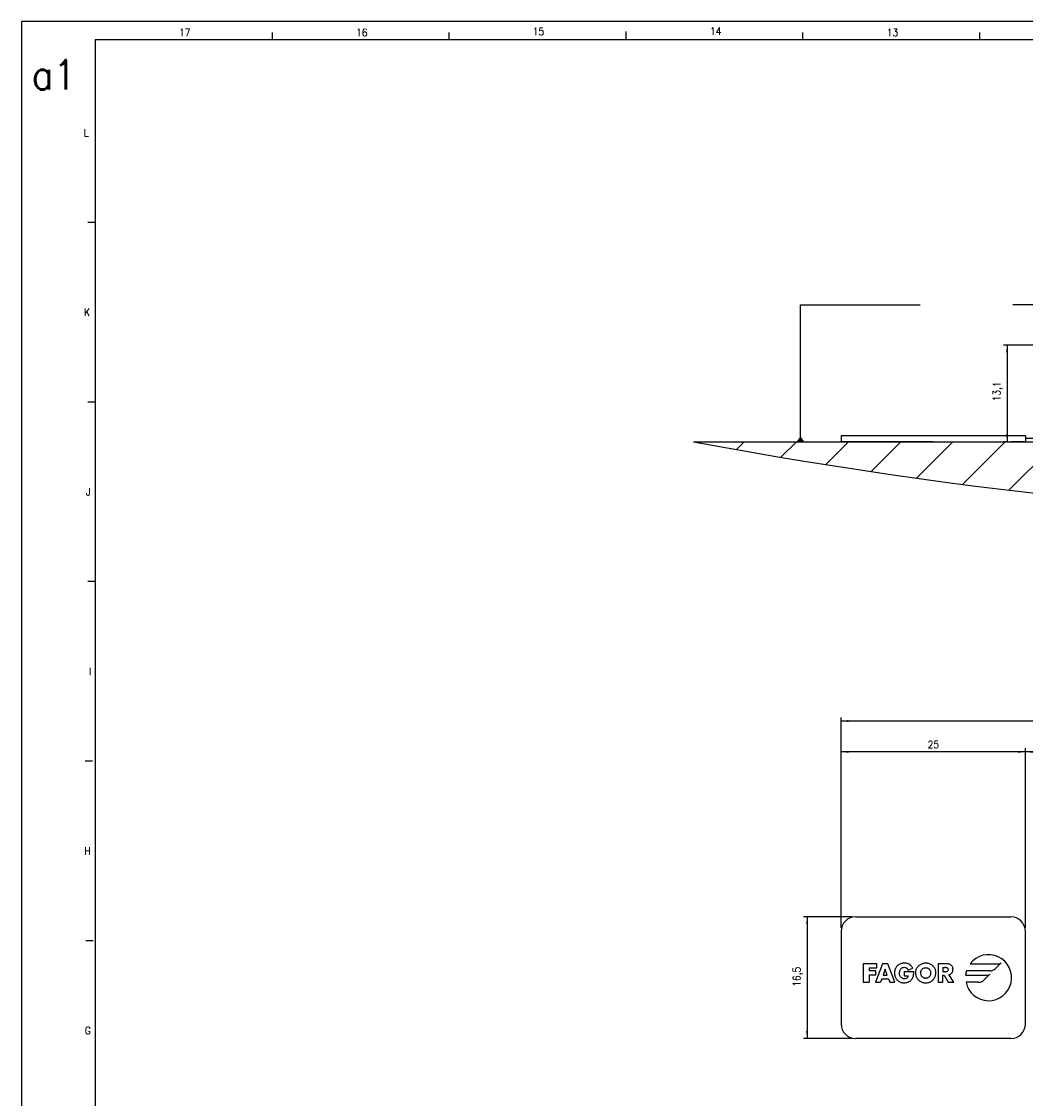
# Model space of a CAD drawing. Header units: millimetres. Extents: x -235 to 994, y -109 to 485.
# Tile 2 of 16: x -235 to 37, y 193 to 485. Entities that reach past the tile are written whole.
import ezdxf

# ---------------------------------------------------------------- set-up
doc = ezdxf.new("R2010")
doc.units = ezdxf.units.MM
doc.layers.add('1', color=7, linetype='Continuous')
doc.styles.add('CONVERTER_11', font='txt.shx', dxfattribs={"width": 0.9})
doc.dimstyles.new('ME10_DIM_13', dxfattribs={"dimtxt": 1, "dimasz": 1, "dimexe": 0.5, "dimexo": 0.5, "dimgap": 0.5, "dimtad": 1, "dimdsep": 46, "dimtxsty": 'CONVERTER_11', "dimsah": 1, "dimcen": 0.09, "dimclrd": 2, "dimclre": 2, "dimclrt": 2, "dimadec": 0, "dimazin": 0, "dimtfac": 1, "dimtdec": 4, "dimtix": 1, "dimtmove": 0, "dimatfit": 3, "dimfxl": 1, "dimtolj": 1, "dimtzin": 0, "dimarcsym": 0})
doc.dimstyles.new('ME10_DIM_21', dxfattribs={"dimtxt": 1, "dimasz": 1, "dimexe": 0.5, "dimexo": 0.5, "dimgap": 0.5, "dimtad": 1, "dimdsep": 46, "dimtxsty": 'CONVERTER_11', "dimsah": 1, "dimcen": 0.09, "dimclrd": 2, "dimclre": 2, "dimclrt": 2, "dimadec": 0, "dimazin": 0, "dimtfac": 1, "dimtdec": 4, "dimtix": 1, "dimtmove": 0, "dimatfit": 3, "dimfxl": 1, "dimtolj": 1, "dimtzin": 0, "dimarcsym": 0})
doc.dimstyles.new('ME10_DIM_23', dxfattribs={"dimtxt": 1, "dimasz": 1, "dimexe": 0.5, "dimexo": 0.5, "dimgap": 0.5, "dimtad": 1, "dimdsep": 46, "dimtxsty": 'CONVERTER_11', "dimsah": 1, "dimcen": 0.09, "dimclrd": 2, "dimclre": 2, "dimclrt": 2, "dimadec": 0, "dimazin": 0, "dimtfac": 1, "dimtdec": 4, "dimtix": 1, "dimtmove": 0, "dimatfit": 3, "dimfxl": 1, "dimtolj": 1, "dimtzin": 0, "dimarcsym": 0})
doc.dimstyles.new('ME10_DIM_24', dxfattribs={"dimtxt": 1, "dimasz": 1, "dimexe": 0.5, "dimexo": 0.5, "dimgap": 0.5, "dimtad": 1, "dimdsep": 46, "dimtxsty": 'CONVERTER_11', "dimsah": 1, "dimcen": 0.09, "dimclrd": 2, "dimclre": 2, "dimclrt": 2, "dimadec": 0, "dimazin": 0, "dimtfac": 1, "dimtdec": 4, "dimtix": 1, "dimtmove": 0, "dimatfit": 3, "dimfxl": 1, "dimtolj": 1, "dimtzin": 0, "dimarcsym": 0})
doc.dimstyles.new('ME10_DIM_27', dxfattribs={"dimtxt": 1, "dimasz": 1, "dimexe": 0.5, "dimexo": 0.5, "dimgap": 0.5, "dimtad": 1, "dimdsep": 46, "dimtxsty": 'CONVERTER_11', "dimsah": 1, "dimcen": 0.09, "dimclrd": 2, "dimclre": 2, "dimclrt": 2, "dimadec": 0, "dimazin": 0, "dimtfac": 1, "dimtdec": 4, "dimtix": 1, "dimtmove": 0, "dimatfit": 3, "dimfxl": 1, "dimtolj": 1, "dimtzin": 0, "dimarcsym": 0})
doc.dimstyles.get("Standard").update_dxf_attribs({"dimtxt": 0.18, "dimasz": 0.18, "dimexe": 0.18, "dimexo": 0.0625, "dimgap": 0.09, "dimtad": 0, "dimtih": 1, "dimtoh": 1, "dimdec": 4, "dimzin": 0, "dimdsep": 46, "dimtxsty": 'Standard', "dimcen": 0.09, "dimadec": 0, "dimazin": 0, "dimtfac": 1, "dimtdec": 4, "dimtofl": 0, "dimtmove": 0, "dimatfit": 3, "dimfxl": 1, "dimtolj": 1, "dimtzin": 0, "dimarcsym": 0})

# ---------------------------------------------------------------- blocks, each defined once
blk = doc.blocks.new('TOPE_FLEJE_PEGADO__24', base_point=(-6.5, 185.45))
at = {"color": 7, "linetype": 'Continuous'}
for p, q in [((-6.5, 186.25), (-6.5, 185.45)), ((18.5, 186.25), (-6.5, 186.25)), ((6, 185.45), (-6.5, 185.45)), ((6, 185.45), (16.5, 185.45)), ((18.5, 185.45), (16.5, 185.45)), ((18.5, 186.25), (18.5, 185.45))]:
    blk.add_line(p, q, dxfattribs=at)
blk = doc.blocks.new('FLEJE_REGLA_EXPOSED_170__25', base_point=(6, 185.45))
at = {"color": 7, "linetype": 'Continuous'}
for p, q in [((6, 185.45), (16.5, 185.45)), ((18.5, 185.45), (16.5, 185.45)), ((18.5, 185.95), (109.08, 185.95)), ((18.5, 185.45), (108.75, 185.45))]:
    blk.add_line(p, q, dxfattribs=at)
blk = doc.blocks.new('EXAA-170__29', base_point=(-6.5, 185.45))
for name, p in [('TOPE_FLEJE_PEGADO__24', (-6.5, 185.45)), ('FLEJE_REGLA_EXPOSED_170__25', (6, 185.45))]:
    blk.add_blockref(name, p)
blk = doc.blocks.new('*D57')
at = {"layer": '1', "color": 2, "linetype": 'Continuous'}
for p, q in [((23, 198.55), (15.5, 198.55)), ((16, 198.55), (16, 185.45)), ((16, 185.45), (15.5, 185.45))]:
    blk.add_line(p, q, dxfattribs=at)
at = {"layer": '1', "color": 2}
for points in [[(16.13, 197.55), (15.87, 197.55), (16, 198.55)], [(15.87, 186.45), (16.13, 186.45), (16, 185.45)]]:
    blk.add_solid(points, dxfattribs=at)
at = {"layer": '1', "color": 2, "insert": (15.4, 190.92), "char_height": 1, "attachment_point": 7, "rotation": 90, "line_spacing_factor": 0.60024, "style": 'CONVERTER_11'}
blk.add_mtext('13,1', dxfattribs=at)
blk = doc.blocks.new('TOPE_FLEJE_PEGADO__35', base_point=(-6.5, 104.58))
at = {"color": 7, "linetype": 'Continuous'}
for p, q in [((-4.5, 121.08), (16.5, 121.08)), ((-6.5, 119.08), (-6.5, 106.58)), ((18.5, 106.58), (18.5, 119.08)), ((-1.67, 114.72), (-3.49, 114.72)), ((-3.49, 114.72), (-3.49, 112.22)), ((-2.71, 114.17), (-1.67, 114.17)), ((-2.71, 114.17), (-2.71, 113.75)), ((-0.86, 114.72), (-1.82, 112.22)), ((-1.67, 114.17), (-1.67, 114.72)), ((-0.15, 114.72), (-0.86, 114.72)), ((-0.51, 113.96), (-0.78, 113.15)), ((-0.24, 113.15), (-0.51, 113.96)), ((0.79, 112.22), (-0.15, 114.72)), ((0.8, 113.89), (0.77, 113.79)), ((0.83, 113.98), (0.8, 113.89)), ((0.87, 114.08), (0.83, 113.98)), ((0.91, 114.16), (0.87, 114.08)), ((0.96, 114.25), (0.91, 114.16)), ((1.02, 114.33), (0.96, 114.25)), ((1.08, 114.4), (1.02, 114.33)), ((1.15, 114.46), (1.08, 114.4)), ((1.22, 114.53), (1.15, 114.46)), ((1.22, 114.53), (1.3, 114.58)), ((1.38, 114.63), (1.3, 114.58)), ((1.47, 114.68), (1.38, 114.63)), ((1.46, 113.76), (1.5, 113.86)), ((1.57, 114.71), (1.47, 114.68)), ((1.5, 113.86), (1.55, 113.95)), ((1.55, 113.95), (1.61, 114.03)), ((1.66, 114.74), (1.57, 114.71)), ((1.61, 114.03), (1.68, 114.1)), ((1.77, 114.77), (1.66, 114.74)), ((1.68, 114.1), (1.76, 114.16)), ((1.76, 114.16), (1.85, 114.2)), ((1.87, 114.79), (1.77, 114.77)), ((1.85, 114.2), (1.95, 114.23)), ((1.98, 114.8), (1.87, 114.79)), ((1.95, 114.23), (2.06, 114.24)), ((2.09, 114.8), (1.98, 114.8)), ((2.06, 114.24), (2.19, 114.23)), ((2.21, 114.8), (2.09, 114.8)), ((2.19, 114.23), (2.3, 114.19)), ((2.32, 114.78), (2.21, 114.8)), ((2.3, 114.19), (2.4, 114.13)), ((2.43, 114.76), (2.32, 114.78)), ((2.4, 114.13), (2.48, 114.05)), ((2.53, 114.73), (2.43, 114.76)), ((2.48, 114.05), (2.55, 113.96)), ((2.63, 114.7), (2.53, 114.73)), ((2.55, 113.96), (2.6, 113.84)), ((2.6, 113.84), (3.22, 114.1)), ((2.72, 114.65), (2.63, 114.7)), ((2.81, 114.6), (2.72, 114.65)), ((2.89, 114.54), (2.81, 114.6)), ((2.97, 114.47), (2.89, 114.54)), ((3.04, 114.39), (2.97, 114.47)), ((3.11, 114.3), (3.04, 114.39)), ((3.17, 114.2), (3.11, 114.3)), ((3.22, 114.1), (3.17, 114.2)), ((3.66, 113.92), (3.63, 113.82)), ((3.7, 114.01), (3.66, 113.92)), ((3.74, 114.1), (3.7, 114.01)), ((3.79, 114.18), (3.74, 114.1)), ((3.85, 114.26), (3.79, 114.18)), ((3.91, 114.34), (3.85, 114.26)), ((3.98, 114.41), (3.91, 114.34)), ((4.05, 114.47), (3.98, 114.41)), ((4.13, 114.53), (4.05, 114.47)), ((4.21, 114.59), (4.13, 114.53)), ((4.3, 114.63), (4.21, 114.59)), ((4.39, 114.68), (4.3, 114.63)), ((4.35, 113.81), (4.41, 113.89)), ((4.48, 114.71), (4.39, 114.68)), ((4.48, 113.97), (4.41, 113.89)), ((4.57, 114.74), (4.48, 114.71)), ((4.56, 114.04), (4.48, 113.97)), ((4.65, 114.09), (4.56, 114.04)), ((4.67, 114.77), (4.57, 114.74)), ((4.75, 114.14), (4.65, 114.09)), ((4.77, 114.79), (4.67, 114.77)), ((4.86, 114.16), (4.75, 114.14)), ((4.87, 114.8), (4.77, 114.79)), ((4.86, 114.16), (4.97, 114.17)), ((4.97, 114.8), (4.87, 114.8)), ((5.08, 114.8), (4.97, 114.8)), ((4.97, 114.17), (5.09, 114.16)), ((5.18, 114.79), (5.08, 114.8)), ((5.2, 114.14), (5.09, 114.16)), ((5.28, 114.77), (5.18, 114.79)), ((5.3, 114.09), (5.2, 114.14)), ((5.37, 114.74), (5.28, 114.77)), ((5.3, 114.09), (5.39, 114.04)), ((5.47, 114.71), (5.37, 114.74)), ((5.47, 113.97), (5.39, 114.04)), ((5.56, 114.68), (5.47, 114.71)), ((5.54, 113.89), (5.47, 113.97)), ((5.6, 113.81), (5.54, 113.89)), ((5.65, 114.63), (5.56, 114.68)), ((5.74, 114.59), (5.65, 114.63)), ((5.82, 114.53), (5.74, 114.59)), ((5.9, 114.47), (5.82, 114.53)), ((5.97, 114.41), (5.9, 114.47)), ((6.04, 114.34), (5.97, 114.41)), ((6.1, 114.26), (6.04, 114.34)), ((6.16, 114.18), (6.1, 114.26)), ((6.21, 114.1), (6.16, 114.18)), ((6.25, 114.01), (6.21, 114.1)), ((6.29, 113.92), (6.25, 114.01)), ((6.32, 113.82), (6.29, 113.92)), ((7.8, 114.72), (6.66, 114.72)), ((6.66, 114.72), (6.66, 112.22)), ((7.31, 114.22), (7.31, 113.6)), ((7.31, 114.22), (7.56, 114.22)), ((7.69, 114.21), (7.56, 114.22)), ((7.69, 114.21), (7.81, 114.19)), ((7.92, 114.71), (7.8, 114.72)), ((7.91, 114.14), (7.81, 114.19)), ((7.98, 114.05), (7.91, 114.14)), ((8.04, 114.7), (7.92, 114.71)), ((7.98, 114.05), (8.01, 113.91)), ((8.01, 113.91), (7.98, 113.77)), ((8.15, 114.67), (8.04, 114.7)), ((8.25, 114.64), (8.15, 114.67)), ((8.34, 114.59), (8.25, 114.64)), ((8.42, 114.53), (8.34, 114.59)), ((8.49, 114.46), (8.42, 114.53)), ((8.56, 114.38), (8.49, 114.46)), ((8.6, 114.29), (8.56, 114.38)), ((8.64, 114.19), (8.6, 114.29)), ((8.66, 114.08), (8.64, 114.19)), ((8.64, 113.73), (8.66, 113.84)), ((8.66, 114.08), (8.67, 113.95)), ((8.66, 113.84), (8.67, 113.95)), ((11, 114.71), (14.86, 114.71)), ((15.21, 114.85), (14.4, 114.04)), ((-1.79, 113.75), (-2.71, 113.75)), ((-2.71, 113.2), (-1.79, 113.2)), ((-2.71, 113.2), (-2.71, 112.22)), ((-1.79, 113.2), (-1.79, 113.75)), ((-0.96, 112.65), (-1.13, 112.22)), ((-0.96, 112.65), (-0.06, 112.65)), ((-0.78, 113.15), (-0.24, 113.15)), ((-0.06, 112.65), (0.1, 112.22)), ((0.75, 113.68), (0.74, 113.57)), ((0.74, 113.57), (0.74, 113.46)), ((0.74, 113.46), (0.74, 113.34)), ((0.74, 113.34), (0.75, 113.24)), ((0.77, 113.79), (0.75, 113.68)), ((0.75, 113.24), (0.77, 113.14)), ((0.77, 113.14), (0.8, 113.04)), ((0.8, 113.04), (0.83, 112.94)), ((0.83, 112.94), (0.87, 112.85)), ((0.87, 112.85), (0.91, 112.76)), ((0.91, 112.76), (0.96, 112.68)), ((0.96, 112.68), (1.02, 112.61)), ((1.02, 112.61), (1.08, 112.54)), ((1.08, 112.54), (1.14, 112.47)), ((1.14, 112.47), (1.22, 112.41)), ((1.29, 112.35), (1.22, 112.41)), ((1.41, 113.45), (1.42, 113.56)), ((1.42, 113.35), (1.41, 113.45)), ((1.44, 113.66), (1.42, 113.56)), ((1.44, 113.24), (1.42, 113.35)), ((1.44, 113.66), (1.46, 113.76)), ((1.47, 113.14), (1.44, 113.24)), ((1.51, 113.05), (1.47, 113.14)), ((1.56, 112.96), (1.51, 113.05)), ((1.62, 112.88), (1.56, 112.96)), ((1.69, 112.81), (1.62, 112.88)), ((1.77, 112.75), (1.69, 112.81)), ((1.86, 112.71), (1.77, 112.75)), ((1.86, 112.71), (1.96, 112.68)), ((2.07, 112.67), (1.96, 112.68)), ((2.07, 113.61), (2.07, 113.1)), ((3.36, 113.61), (2.07, 113.61)), ((2.07, 113.1), (2.6, 113.1)), ((2.21, 112.68), (2.07, 112.67)), ((2.33, 112.72), (2.21, 112.68)), ((2.43, 112.78), (2.33, 112.72)), ((2.43, 112.78), (2.51, 112.86)), ((2.57, 112.97), (2.51, 112.86)), ((2.6, 113.1), (2.57, 112.97)), ((2.75, 112.31), (2.85, 112.37)), ((2.85, 112.37), (2.94, 112.45)), ((2.94, 112.45), (3.02, 112.53)), ((3.02, 112.53), (3.1, 112.63)), ((3.1, 112.63), (3.17, 112.73)), ((3.17, 112.73), (3.22, 112.84)), ((3.22, 112.84), (3.26, 112.94)), ((3.26, 112.94), (3.3, 113.05)), ((3.3, 113.05), (3.32, 113.16)), ((3.32, 113.16), (3.34, 113.27)), ((3.34, 113.27), (3.35, 113.38)), ((3.35, 113.49), (3.36, 113.61)), ((3.35, 113.38), (3.35, 113.49)), ((3.6, 113.62), (3.59, 113.51)), ((3.59, 113.51), (3.6, 113.41)), ((3.61, 113.72), (3.6, 113.62)), ((3.6, 113.41), (3.61, 113.3)), ((3.63, 113.82), (3.61, 113.72)), ((3.61, 113.3), (3.62, 113.2)), ((3.62, 113.2), (3.65, 113.1)), ((3.65, 113.1), (3.68, 113)), ((3.68, 113), (3.71, 112.91)), ((3.71, 112.91), (3.76, 112.83)), ((3.76, 112.83), (3.81, 112.74)), ((3.81, 112.74), (3.86, 112.67)), ((3.86, 112.67), (3.92, 112.59)), ((3.92, 112.59), (3.98, 112.52)), ((3.98, 112.52), (4.05, 112.46)), ((4.05, 112.46), (4.13, 112.4)), ((4.13, 112.4), (4.2, 112.35)), ((4.28, 113.61), (4.27, 113.51)), ((4.27, 113.51), (4.28, 113.4)), ((4.3, 113.71), (4.28, 113.61)), ((4.28, 113.4), (4.3, 113.29)), ((4.3, 113.71), (4.35, 113.81)), ((4.3, 113.29), (4.33, 113.19)), ((4.33, 113.19), (4.38, 113.1)), ((4.38, 113.1), (4.44, 113.01)), ((4.44, 113.01), (4.51, 112.94)), ((4.51, 112.94), (4.59, 112.88)), ((4.68, 112.83), (4.59, 112.88)), ((4.77, 112.8), (4.68, 112.83)), ((4.77, 112.8), (4.87, 112.77)), ((4.87, 112.77), (4.97, 112.77)), ((5.08, 112.77), (4.97, 112.77)), ((5.08, 112.77), (5.18, 112.8)), ((5.18, 112.8), (5.27, 112.83)), ((5.27, 112.83), (5.36, 112.88)), ((5.36, 112.88), (5.44, 112.94)), ((5.44, 112.94), (5.51, 113.01)), ((5.51, 113.01), (5.57, 113.1)), ((5.57, 113.1), (5.61, 113.19)), ((5.64, 113.71), (5.6, 113.81)), ((5.61, 113.19), (5.65, 113.29)), ((5.67, 113.61), (5.64, 113.71)), ((5.65, 113.29), (5.67, 113.4)), ((5.68, 113.51), (5.67, 113.61)), ((5.67, 113.4), (5.68, 113.51)), ((5.74, 112.35), (5.82, 112.4)), ((5.82, 112.4), (5.9, 112.46)), ((5.9, 112.46), (5.96, 112.52)), ((5.96, 112.52), (6.03, 112.59)), ((6.03, 112.59), (6.09, 112.67)), ((6.09, 112.67), (6.14, 112.74)), ((6.14, 112.74), (6.19, 112.83)), ((6.19, 112.83), (6.23, 112.91)), ((6.23, 112.91), (6.27, 113)), ((6.27, 113), (6.3, 113.1)), ((6.3, 113.1), (6.32, 113.2)), ((6.34, 113.72), (6.32, 113.82)), ((6.32, 113.2), (6.34, 113.3)), ((6.35, 113.62), (6.34, 113.72)), ((6.34, 113.3), (6.35, 113.41)), ((6.35, 113.51), (6.35, 113.62)), ((6.35, 113.41), (6.35, 113.51)), ((7.56, 113.6), (7.31, 113.6)), ((7.31, 113.17), (7.46, 113.17)), ((7.31, 112.22), (7.31, 113.17)), ((7.46, 113.17), (8, 112.22)), ((7.56, 113.6), (7.69, 113.6)), ((7.81, 113.63), (7.69, 113.6)), ((7.91, 113.68), (7.81, 113.63)), ((7.91, 113.68), (7.98, 113.77)), ((8.12, 113.24), (8.24, 113.27)), ((8.77, 112.22), (8.12, 113.24)), ((8.24, 113.27), (8.34, 113.32)), ((8.34, 113.32), (8.42, 113.38)), ((8.5, 113.45), (8.42, 113.38)), ((8.5, 113.45), (8.56, 113.53)), ((8.56, 113.53), (8.61, 113.63)), ((8.61, 113.63), (8.64, 113.73)), ((10.39, 113.17), (13.32, 113.17)), ((13.7, 113.75), (10.52, 113.75)), ((13.67, 113.31), (12.86, 112.5)), ((-3.49, 112.22), (-2.71, 112.22)), ((-1.82, 112.22), (-1.13, 112.22)), ((0.1, 112.22), (0.79, 112.22)), ((1.29, 112.35), (1.38, 112.3)), ((1.38, 112.3), (1.46, 112.26)), ((1.46, 112.26), (1.55, 112.22)), ((1.55, 112.22), (1.65, 112.19)), ((1.65, 112.19), (1.75, 112.17)), ((1.75, 112.17), (1.85, 112.15)), ((1.85, 112.15), (1.96, 112.14)), ((1.96, 112.14), (2.07, 112.14)), ((2.07, 112.14), (2.19, 112.14)), ((2.19, 112.14), (2.31, 112.16)), ((2.31, 112.16), (2.43, 112.18)), ((2.43, 112.18), (2.54, 112.21)), ((2.54, 112.21), (2.65, 112.25)), ((2.65, 112.25), (2.75, 112.31)), ((4.2, 112.35), (4.29, 112.3)), ((4.37, 112.26), (4.29, 112.3)), ((4.47, 112.22), (4.37, 112.26)), ((4.47, 112.22), (4.56, 112.19)), ((4.56, 112.19), (4.66, 112.17)), ((4.66, 112.17), (4.76, 112.15)), ((4.76, 112.15), (4.87, 112.14)), ((4.87, 112.14), (4.97, 112.14)), ((4.97, 112.14), (5.08, 112.14)), ((5.08, 112.14), (5.19, 112.15)), ((5.19, 112.15), (5.29, 112.17)), ((5.29, 112.17), (5.39, 112.19)), ((5.39, 112.19), (5.48, 112.22)), ((5.48, 112.22), (5.57, 112.26)), ((5.57, 112.26), (5.66, 112.3)), ((5.66, 112.3), (5.74, 112.35)), ((6.66, 112.22), (7.31, 112.22)), ((8, 112.22), (8.77, 112.22)), ((12.15, 112.21), (10.44, 112.21)), ((16.5, 104.58), (-4.5, 104.58))]:
    blk.add_line(p, q, dxfattribs=at)
for centre, radius, start, end in [((-4.5, 119.08), 2, 90, 180), ((16.5, 119.08), 2, 0, 90), ((13.5, 112.83), 3.12, 191.4151, 143.0005), ((13.7, 114.75), 1, 270, 314.9983), ((14.86, 115.21), 0.5, 270.0036, 314.9983), ((13.5, 112.83), 3.13, 162.7749, 173.7386), ((12.15, 113.21), 1, 270.0079, 314.9947), ((13.32, 113.67), 0.5, 269.9968, 314.9947), ((-4.5, 106.58), 2, 180, 270), ((16.5, 106.58), 2, 270, 0)]:
    blk.add_arc(centre, radius, start, end, dxfattribs=at)
blk = doc.blocks.new('EXAA-170__37', base_point=(-6.5, 103.35))
blk.add_blockref('TOPE_FLEJE_PEGADO__35', (-6.5, 104.58))
blk = doc.blocks.new('*D63')
at = {"layer": '1', "color": 2, "linetype": 'Continuous'}
for p, q in [((-6.5, 119.58), (-6.5, 148.1)), ((199.5, 147.6), (-6.5, 147.6)), ((199.5, 119.58), (199.5, 148.1))]:
    blk.add_line(p, q, dxfattribs=at)
at = {"layer": '1', "color": 2}
for points in [[(-5.5, 147.74), (-5.5, 147.47), (-6.5, 147.6)], [(198.5, 147.47), (198.5, 147.74), (199.5, 147.6)]]:
    blk.add_solid(points, dxfattribs=at)
at = {"layer": '1', "color": 2, "insert": (89.59, 148.1), "char_height": 1, "attachment_point": 7, "rotation": 0.0001, "line_spacing_factor": 0.60024, "style": 'CONVERTER_11'}
blk.add_mtext('CM+106', dxfattribs=at)
blk = doc.blocks.new('*D65')
at = {"layer": '1', "color": 2, "linetype": 'Continuous'}
for p, q in [((-6.5, 119.58), (-6.5, 143.92)), ((18.5, 143.42), (-6.5, 143.42)), ((18.5, 119.58), (18.5, 143.92))]:
    blk.add_line(p, q, dxfattribs=at)
at = {"layer": '1', "color": 2}
for points in [[(-5.5, 143.55), (-5.5, 143.29), (-6.5, 143.42)], [(17.5, 143.29), (17.5, 143.55), (18.5, 143.42)]]:
    blk.add_solid(points, dxfattribs=at)
at = {"layer": '1', "color": 2, "insert": (5.25, 143.92), "char_height": 1, "attachment_point": 7, "rotation": 0.0001, "line_spacing_factor": 0.60024, "style": 'CONVERTER_11'}
blk.add_mtext('25', dxfattribs=at)
blk = doc.blocks.new('*D66')
at = {"layer": '1', "color": 2, "linetype": 'Continuous'}
for p, q in [((18.5, 119.58), (18.5, 143.92)), ((174.5, 143.42), (18.5, 143.42)), ((174.5, 109.33), (174.5, 143.92))]:
    blk.add_line(p, q, dxfattribs=at)
at = {"layer": '1', "color": 2}
for points in [[(19.5, 143.55), (19.5, 143.29), (18.5, 143.42)], [(173.5, 143.29), (173.5, 143.55), (174.5, 143.42)]]:
    blk.add_solid(points, dxfattribs=at)
at = {"layer": '1', "color": 2, "insert": (89.89, 143.92), "char_height": 1, "attachment_point": 7, "rotation": 0.0001, "line_spacing_factor": 0.60024, "style": 'CONVERTER_11'}
blk.add_mtext('CM+56', dxfattribs=at)
blk = doc.blocks.new('*D69')
at = {"layer": '1', "color": 2, "linetype": 'Continuous'}
for p, q in [((-5, 121.08), (-11.61, 121.08)), ((-11.11, 121.08), (-11.11, 104.58)), ((-5, 104.58), (-11.61, 104.58))]:
    blk.add_line(p, q, dxfattribs=at)
at = {"layer": '1', "color": 2}
for points in [[(-10.97, 120.08), (-11.24, 120.08), (-11.11, 121.08)], [(-11.24, 105.58), (-10.97, 105.58), (-11.11, 104.58)]]:
    blk.add_solid(points, dxfattribs=at)
at = {"layer": '1', "color": 2, "insert": (-11.71, 111.6), "char_height": 1, "attachment_point": 7, "rotation": 90, "line_spacing_factor": 0.60024, "style": 'CONVERTER_11'}
blk.add_mtext('16,5', dxfattribs=at)
blk = doc.blocks.new('Marco_a1', base_point=(184.81, 187.78))
at = {"layer": '1', "color": 2, "linetype": 'Continuous'}
for p, q in [((604.81, 484.78), (-235.19, 484.78)), ((-235.19, 484.78), (-235.19, -109.22)), ((-167.24, 481.78), (-167.24, 479.78)), ((-119.3, 481.78), (-119.3, 479.78)), ((-71.36, 482.06), (-71.36, 480.06)), ((-23.42, 481.78), (-23.42, 479.78)), ((24.52, 481.78), (24.52, 479.78)), ((-215.19, 430.31), (-217.19, 430.31)), ((-215.19, 381.65), (-217.19, 381.65)), ((-215.19, 332.98), (-217.19, 332.98)), ((-215.92, 284.31), (-217.92, 284.31)), ((-215.76, 235.65), (-217.76, 235.65))]:
    blk.add_line(p, q, dxfattribs=at)
at = {"layer": '1', "color": 7, "linetype": 'Continuous'}
for p, q in [((599.81, 479.78), (-215.19, 479.78)), ((-215.19, 479.78), (-215.19, -104.22))]:
    blk.add_line(p, q, dxfattribs=at)
at = {"layer": '1', "color": 2, "char_height": 2, "attachment_point": 4, "line_spacing_factor": 1.20048, "style": 'CONVERTER_11'}
for s, insert in [('17', (-192.46, 481.8)), ('16', (-144.46, 481.8)), ('15', (-96.58, 482.08)), ('14', (-48.52, 482.14)), ('13', (-0.6, 481.8)), ('L', (-218.3, 454.65)), ('K', (-218.22, 405.98)), ('J', (-217.69, 357.31)), ('I', (-216.92, 308.65)), ('H', (-218.13, 259.98)), ('G', (-218.02, 211.31))]:
    blk.add_mtext(s, dxfattribs=dict(at, insert=insert))
at = {"layer": '1', "color": 6, "insert": (-232.45, 470.35), "char_height": 8, "attachment_point": 4, "line_spacing_factor": 1.20048, "style": 'CONVERTER_11'}
blk.add_mtext('a1', dxfattribs=at)
blk = doc.blocks.new('Top', base_point=(184.81, 187.78))
blk.add_blockref('Marco_a1', (184.81, 187.78))
blk = doc.blocks.new('_dummy_frame__43', base_point=(-235.19, -174.57))
blk.add_blockref('Top', (184.81, 187.78))
blk = doc.blocks.new('_dummy_frame__44', base_point=(-346.5, -309.51))
at = {"layer": '1'}
blk.add_blockref('_dummy_frame__43', (-235.19, -174.57), dxfattribs=at)
blk = doc.blocks.new('Inferior1', base_point=(81.5, 192))
at = {"layer": '1', "linetype": 'Continuous'}
h = blk.add_hatch(dxfattribs=at)
h.set_pattern_fill('_USER', color=3, scale=5, angle=45, pattern_type=0)
h.set_pattern_definition([(45, (0, 0), (-3.53553, 3.53553), [])])
edge = h.paths.add_edge_path()
edge.add_line((-26.5, 185.45), (219.5, 185.45))
edge.add_arc((96.5, 843.956), 669.894, 259.419838, 280.580162, ccw=False)
at = {"layer": '1', "color": 7, "linetype": 'Continuous'}
blk.add_line((-26.5, 185.45), (219.5, 185.45), dxfattribs=at)
blk.add_arc((96.5, 843.956), 669.894, 259.419838, 280.580162, dxfattribs=at)
at = {"layer": '1', "color": 2}
blk.add_solid([(-12.001, 186.2), (-12.532, 185.45), (-11.471, 185.45)], dxfattribs=at)
blk.add_blockref('EXAA-170__29', (-6.5, 185.45))
at = {"layer": '1'}
dim = blk.add_linear_dim(base=(16, 198.55), p1=(16.5, 185.45), p2=(23.5, 198.55), angle=90, dimstyle='ME10_DIM_13', dxfattribs=at)
dim.commit()
dim.dimension.update_dxf_attribs({"geometry": '*D57', "text_midpoint": (14.95, 192), "text_rotation": 90})
at = {"layer": '1', "color": 2, "linetype": 'Continuous', "has_arrowhead": 0}
for points in [[(-12.001, 185.45), (-12.001, 204.007), (4.231, 204.007)], [(26.787, 198.55), (26.787, 204.007), (16.787, 204.007)]]:
    blk.add_leader(points, dimstyle='Standard', dxfattribs=at)
blk = doc.blocks.new('Alzado1', base_point=(81.5, 114))
blk.add_blockref('EXAA-170__37', (-6.5, 103.348))
at = {"layer": '1'}
for base, p1, p2, text, dimstyle, picture, middle in [((199.5, 147.604), (-6.5, 119.076), (199.5, 119.076), 'CM+106', 'ME10_DIM_21', '*D63', (91.995, 148.604)), ((174.5, 143.419), (18.5, 119.076), (174.5, 108.826), 'CM+56', 'ME10_DIM_24', '*D66', (91.995, 144.419))]:
    dim = blk.add_linear_dim(base=base, p1=p1, p2=p2, text=text, dimstyle=dimstyle, dxfattribs=at)
    dim.commit()
    dim.dimension.update_dxf_attribs({"geometry": picture, "text_midpoint": middle, "text_rotation": 0.00014})
dim = blk.add_linear_dim(base=(18.5, 143.419), p1=(-6.5, 119.076), p2=(18.5, 119.076), dimstyle='ME10_DIM_23', dxfattribs=at)
dim.commit()
dim.dimension.update_dxf_attribs({"geometry": '*D65', "text_midpoint": (6, 144.419), "text_rotation": 0.00014})
dim = blk.add_linear_dim(base=(-11.107, 121.076), p1=(-4.5, 104.576), p2=(-4.5, 121.076), angle=90, dimstyle='ME10_DIM_27', dxfattribs=at)
dim.commit()
dim.dimension.update_dxf_attribs({"geometry": '*D69', "text_midpoint": (-12.157, 112.826), "text_rotation": 90})

msp = doc.modelspace()

# ---------------------------------------------------------------- block references
at = {"xscale": 2, "yscale": 2, "zscale": 2}
for name, p in [('Inferior1', (163, 384)), ('Alzado1', (163, 228))]:
    msp.add_blockref(name, p, dxfattribs=at)
at = {"layer": '1'}
msp.add_blockref('_dummy_frame__44', (-346.5, -309.51), dxfattribs=at)

doc.saveas('drawing.dxf')
